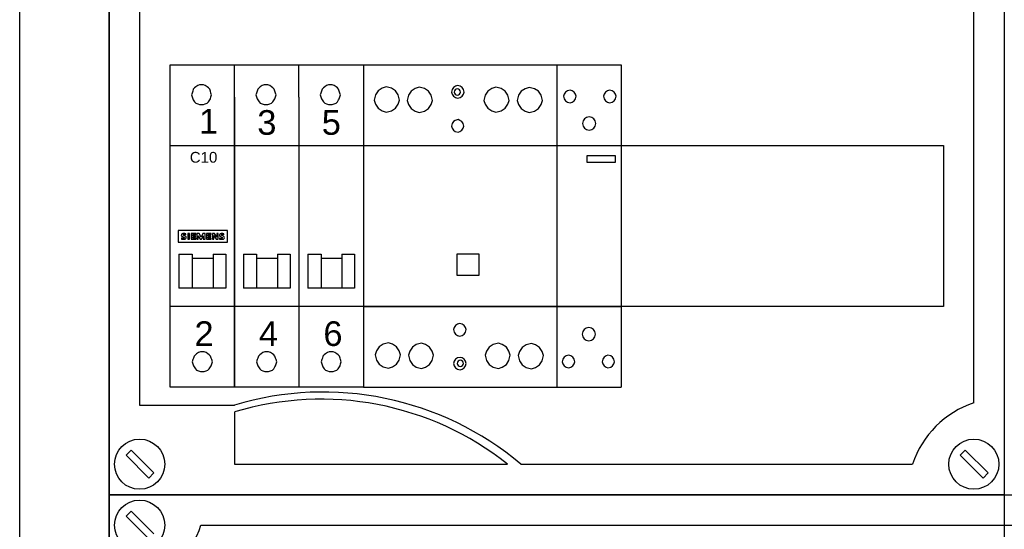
# Model space of a CAD drawing. Header units: millimetres. Extents: x 449515 to 838834, y -400723 to -307130.
# Tile 19 of 38: x 830834 to 833584, y -322477 to -321054. Entities that reach past the tile are written whole.
import ezdxf

# ---------------------------------------------------------------- set-up
doc = ezdxf.new("R2010")
doc.units = ezdxf.units.MM
doc.header["$LTSCALE"] = 25.4
doc.linetypes.add('CENTER', pattern=[2, 1.25, -0.25, 0.25, -0.25])
doc.layers.add('!Siemens Podklad_8GK_sikus', color=250, linetype='Continuous', lineweight=100)
doc.layers.add('R5', color=7, linetype='Continuous')
doc.layers.add('RPOMP', color=7, linetype='Continuous')
doc.styles.get("Standard").update_dxf_attribs({"font": 'arial.ttf'})

# ---------------------------------------------------------------- blocks, each defined once
blk = doc.blocks.new('AD_A630_P_W1950-1800_S800-750_G210~1')
at = {"color": 0, "linetype": 'ByBlock', "lineweight": -2}
for p, q in [((0, 0), (0, 1950)), ((25, 1925), (25, 125))]:
    blk.add_line(p, q, dxfattribs=at)
blk = doc.blocks.new('*U669')
at = {"color": 0}
for p, q in [((0, 0), (750, 0)), ((0, -150), (0, 0)), ((4.7, -5.99), (6.11, -4.58)), ((6.11, -4.58), (12.47, -10.94)), ((11.06, -12.36), (4.7, -5.99)), ((25.63, -8.5), (635, -8.5))]:
    blk.add_line(p, q, dxfattribs=at)
blk.add_circle((8.5, -8.5), 7, dxfattribs=at)
blk.add_arc((0, 0), 27, 288.3496, 341.6504, dxfattribs=at)
blk = doc.blocks.new('AD_8GK4853-8KK0~2')
at = {"layer": '!Siemens Podklad_8GK_sikus', "color": 0, "lineweight": -2}
for p, q in [((0, 0), (0, -1800)), ((250, 0), (250, -1800))]:
    blk.add_line(p, q, dxfattribs=at)
at = {"layer": '!Siemens Podklad_8GK_sikus', "color": 4, "linetype": 'CENTER', "lineweight": -2}
blk.add_line((0, -1350), (250, -1350), dxfattribs=at)
blk = doc.blocks.new('*U670')
at = {"layer": '!Siemens Podklad_8GK_sikus', "color": 0, "lineweight": -2}
blk.add_line((0, 0), (0, -1800), dxfattribs=at)
at = {"layer": '!Siemens Podklad_8GK_sikus', "color": 4, "linetype": 'CENTER', "lineweight": -2}
blk.add_line((0, -1350), (500, -1350), dxfattribs=at)
blk = doc.blocks.new('eee')
at = {"color": 0}
for p, q in [((663973.1, -322380.1, -200), (663973.1, -326880.1, -200)), ((661558.1, -322636.4, -200), (661558.1, -326630.1, -200)), ((663888.1, -326623.9, -200), (663888.1, -322630.1, -200)), ((661473.1, -326880.1, -200), (661473.1, -325380.1, -200)), ((661643.1, -326355.1, -200), (661643.1, -325905.1, -200)), ((661643.1, -325905.1, -200), (663803.1, -325905.1, -200)), ((663803.1, -325905.1, -200), (663803.1, -326355.1, -200)), ((663803.1, -325905.1, -200), (663803.1, -326355.1, -200)), ((663803.1, -326355.1, -200), (661643.1, -326355.1, -200)), ((661558.1, -326630.1, -200), (661823.1, -326630.1, -200)), ((661823.1, -326649.3, -200), (661823.1, -326795.1, -200)), ((661520.1, -326770, -200), (661534.2, -326755.9, -200)), ((661583.7, -326833.7, -200), (661520.1, -326770, -200)), ((661534.2, -326755.9, -200), (661597.9, -326819.5, -200)), ((663850.1, -326770, -200), (663864.2, -326755.9, -200)), ((663913.7, -326833.7, -200), (663850.1, -326770, -200)), ((663864.2, -326755.9, -200), (663927.9, -326819.5, -200)), ((661823.1, -326795.1, -200), (662585.7, -326795.1, -200)), ((662623.1, -326795.1, -200), (663716.8, -326795.1, -200)), ((661597.9, -326819.5, -200), (661583.7, -326833.7, -200)), ((663927.9, -326819.5, -200), (663913.7, -326833.7, -200)), ((663973.1, -326880.1, -200), (661473.1, -326880.1, -200))]:
    blk.add_line(p, q, dxfattribs=at)
for centre in [(661558.1, -326795.1, -200), (663888.1, -326795.1, -200)]:
    blk.add_circle(centre, 70, dxfattribs=at)
for centre, radius, start, end in [((662070.9, -327450.7, -200), 857.2, 49.8903, 106.802), ((662065.1, -327450.7, -200), 837.2, 51.5438, 106.802), ((663973.1, -326880.1, -200), 270, 108.3496, 161.6504)]:
    blk.add_arc(centre, radius, start, end, dxfattribs=at)
blk = doc.blocks.new('AD_5TT584-0~1')
at = {"color": 0, "linetype": 'Continuous'}
for p, q in [((0, 67.5), (0, -22.5)), ((0, 67.5), (54, 67.5)), ((5.21, 61), (4.1, 60.26)), ((6.33, 61.37), (5.21, 61)), ((7.81, 61), (6.33, 61.37)), ((8.93, 60.26), (7.81, 61)), ((14.48, 60.92), (13.37, 60.18)), ((15.59, 61.29), (14.48, 60.92)), ((17.08, 60.92), (15.59, 61.29)), ((18.19, 60.18), (17.08, 60.92)), ((24.77, 60.59), (24.59, 59.85)), ((25.14, 61.15), (24.77, 60.59)), ((25.7, 61.52), (25.14, 61.15)), ((25.89, 60.68), (25.61, 60.5)), ((26.26, 61.7), (25.7, 61.52)), ((26.26, 60.78), (25.89, 60.68)), ((27, 61.52), (26.26, 61.7)), ((26.54, 60.68), (26.26, 60.78)), ((26.81, 60.5), (26.54, 60.68)), ((27.56, 61.15), (27, 61.52)), ((27.93, 60.59), (27.56, 61.15)), ((28.11, 59.85), (27.93, 60.59)), ((35.9, 60.93), (34.79, 60.19)), ((37.01, 61.3), (35.9, 60.93)), ((38.5, 60.93), (37.01, 61.3)), ((39.61, 60.19), (38.5, 60.93)), ((45.17, 60.85), (44.05, 60.11)), ((46.28, 61.22), (45.17, 60.85)), ((47.77, 60.85), (46.28, 61.22)), ((48.88, 60.11), (47.77, 60.85)), ((3.36, 59.15), (2.99, 57.66)), ((4.1, 60.26), (3.36, 59.15)), ((9.67, 59.15), (8.93, 60.26)), ((10.04, 57.66), (9.67, 59.15)), ((12.63, 59.07), (12.25, 57.58)), ((13.37, 60.18), (12.63, 59.07)), ((18.94, 59.07), (18.19, 60.18)), ((19.31, 57.58), (18.94, 59.07)), ((24.59, 59.85), (24.77, 59.29)), ((24.77, 59.29), (25.14, 58.74)), ((25.14, 58.74), (25.7, 58.36)), ((25.42, 60.22), (25.33, 59.85)), ((25.33, 59.85), (25.42, 59.57)), ((25.61, 60.5), (25.42, 60.22)), ((25.42, 59.57), (25.61, 59.29)), ((25.61, 59.29), (25.89, 59.11)), ((25.7, 58.36), (26.26, 58.18)), ((25.89, 59.11), (26.26, 59.01)), ((26.26, 59.01), (26.54, 59.11)), ((26.26, 58.18), (27, 58.36)), ((26.54, 59.11), (26.81, 59.29)), ((27, 60.22), (26.81, 60.5)), ((26.81, 59.29), (27, 59.57)), ((27.09, 59.85), (27, 60.22)), ((27, 59.57), (27.09, 59.85)), ((27, 58.36), (27.56, 58.74)), ((27.56, 58.74), (27.93, 59.29)), ((27.93, 59.29), (28.11, 59.85)), ((34.05, 59.08), (33.67, 57.59)), ((34.79, 60.19), (34.05, 59.08)), ((40.35, 59.08), (39.61, 60.19)), ((40.73, 57.59), (40.35, 59.08)), ((43.31, 59), (42.94, 57.51)), ((44.05, 60.11), (43.31, 59)), ((49.62, 59), (48.88, 60.11)), ((49.99, 57.51), (49.62, 59)), ((2.99, 57.66), (3.36, 56.55)), ((3.36, 56.55), (4.1, 55.44)), ((4.1, 55.44), (5.21, 54.69)), ((7.81, 54.69), (8.93, 55.44)), ((8.93, 55.44), (9.67, 56.55)), ((9.67, 56.55), (10.04, 57.66)), ((12.25, 57.58), (12.63, 56.47)), ((12.63, 56.47), (13.37, 55.36)), ((13.37, 55.36), (14.48, 54.61)), ((17.08, 54.61), (18.19, 55.36)), ((18.19, 55.36), (18.94, 56.47)), ((18.94, 56.47), (19.31, 57.58)), ((33.67, 57.59), (34.05, 56.48)), ((34.05, 56.48), (34.79, 55.37)), ((34.79, 55.37), (35.9, 54.62)), ((38.5, 54.62), (39.61, 55.37)), ((39.61, 55.37), (40.35, 56.48)), ((40.35, 56.48), (40.73, 57.59)), ((42.94, 57.51), (43.31, 56.4)), ((43.31, 56.4), (44.05, 55.29)), ((44.05, 55.29), (45.17, 54.54)), ((47.77, 54.54), (48.88, 55.29)), ((48.88, 55.29), (49.62, 56.4)), ((49.62, 56.4), (49.99, 57.51)), ((5.21, 54.69), (6.33, 54.32)), ((6.33, 54.32), (7.81, 54.69)), ((14.48, 54.61), (15.59, 54.24)), ((15.59, 54.24), (17.08, 54.61)), ((35.9, 54.62), (37.01, 54.25)), ((37.01, 54.25), (38.5, 54.62)), ((45.17, 54.54), (46.28, 54.17)), ((46.28, 54.17), (47.77, 54.54)), ((24.75, 51.08), (24.56, 50.34)), ((24.56, 50.34), (24.75, 49.78)), ((25.12, 51.64), (24.75, 51.08)), ((24.75, 49.78), (25.12, 49.23)), ((25.67, 52.01), (25.12, 51.64)), ((26.42, 52.2), (25.67, 52.01)), ((26.97, 52.01), (26.42, 52.2)), ((27.53, 51.64), (26.97, 52.01)), ((27.9, 51.08), (27.53, 51.64)), ((27.53, 49.23), (27.9, 49.78)), ((28.09, 50.34), (27.9, 51.08)), ((27.9, 49.78), (28.09, 50.34)), ((25.12, 49.23), (25.67, 48.86)), ((25.67, 48.86), (26.42, 48.67)), ((26.42, 48.67), (26.97, 48.86)), ((26.97, 48.86), (27.53, 49.23)), ((0, 45), (54, 45)), ((0, 0), (54, 0)), ((25.75, -5.24), (25.38, -5.8)), ((26.31, -4.87), (25.75, -5.24)), ((26.87, -4.69), (26.31, -4.87)), ((27.61, -4.87), (26.87, -4.69)), ((28.17, -5.24), (27.61, -4.87)), ((28.54, -5.8), (28.17, -5.24)), ((25.38, -5.8), (25.2, -6.36)), ((25.2, -6.36), (25.38, -7.1)), ((25.38, -7.1), (25.75, -7.66)), ((25.75, -7.66), (26.31, -8.03)), ((26.31, -8.03), (26.87, -8.21)), ((26.87, -8.21), (27.61, -8.03)), ((27.61, -8.03), (28.17, -7.66)), ((28.17, -7.66), (28.54, -7.1)), ((28.72, -6.36), (28.54, -5.8)), ((28.54, -7.1), (28.72, -6.36)), ((5.52, -10.52), (4.4, -11.26)), ((7, -10.15), (5.52, -10.52)), ((8.12, -10.52), (7, -10.15)), ((9.23, -11.26), (8.12, -10.52)), ((14.78, -10.6), (13.67, -11.34)), ((16.27, -10.23), (14.78, -10.6)), ((17.38, -10.6), (16.27, -10.23)), ((18.5, -11.34), (17.38, -10.6)), ((36.2, -10.59), (35.09, -11.33)), ((37.69, -10.22), (36.2, -10.59)), ((38.8, -10.59), (37.69, -10.22)), ((39.92, -11.33), (38.8, -10.59)), ((45.47, -10.67), (44.36, -11.41)), ((46.96, -10.3), (45.47, -10.67)), ((48.07, -10.67), (46.96, -10.3)), ((49.18, -11.41), (48.07, -10.67)), ((3.66, -12.38), (3.29, -13.49)), ((3.29, -13.49), (3.66, -14.97)), ((4.4, -11.26), (3.66, -12.38)), ((9.97, -12.38), (9.23, -11.26)), ((10.34, -13.49), (9.97, -12.38)), ((9.97, -14.97), (10.34, -13.49)), ((12.93, -12.46), (12.56, -13.57)), ((12.56, -13.57), (12.93, -15.05)), ((13.67, -11.34), (12.93, -12.46)), ((19.24, -12.46), (18.5, -11.34)), ((19.61, -13.57), (19.24, -12.46)), ((19.24, -15.05), (19.61, -13.57)), ((34.35, -12.45), (33.98, -13.56)), ((33.98, -13.56), (34.35, -15.04)), ((35.09, -11.33), (34.35, -12.45)), ((40.66, -12.45), (39.92, -11.33)), ((41.03, -13.56), (40.66, -12.45)), ((40.66, -15.04), (41.03, -13.56)), ((43.62, -12.53), (43.24, -13.64)), ((43.24, -13.64), (43.62, -15.12)), ((44.36, -11.41), (43.62, -12.53)), ((49.92, -12.53), (49.18, -11.41)), ((50.3, -13.64), (49.92, -12.53)), ((49.92, -15.12), (50.3, -13.64)), ((3.66, -14.97), (4.4, -16.09)), ((4.4, -16.09), (5.52, -16.83)), ((8.12, -16.83), (9.23, -16.09)), ((9.23, -16.09), (9.97, -14.97)), ((12.93, -15.05), (13.67, -16.17)), ((13.67, -16.17), (14.78, -16.91)), ((17.38, -16.91), (18.5, -16.17)), ((18.5, -16.17), (19.24, -15.05)), ((25.36, -15.27), (25.17, -15.83)), ((25.17, -15.83), (25.36, -16.57)), ((25.73, -14.71), (25.36, -15.27)), ((26.28, -14.34), (25.73, -14.71)), ((26.28, -15.55), (26.19, -15.83)), ((26.19, -15.83), (26.28, -16.2)), ((27.03, -14.16), (26.28, -14.34)), ((26.47, -15.27), (26.28, -15.55)), ((26.28, -16.2), (26.47, -16.47)), ((26.75, -15.08), (26.47, -15.27)), ((26.47, -16.47), (26.75, -16.66)), ((27.03, -14.99), (26.75, -15.08)), ((27.58, -14.34), (27.03, -14.16)), ((27.4, -15.08), (27.03, -14.99)), ((27.68, -15.27), (27.4, -15.08)), ((27.4, -16.66), (27.68, -16.47)), ((28.14, -14.71), (27.58, -14.34)), ((27.86, -15.55), (27.68, -15.27)), ((27.68, -16.47), (27.86, -16.2)), ((27.95, -15.83), (27.86, -15.55)), ((27.86, -16.2), (27.95, -15.83)), ((28.51, -15.27), (28.14, -14.71)), ((28.7, -15.83), (28.51, -15.27)), ((28.51, -16.57), (28.7, -15.83)), ((34.35, -15.04), (35.09, -16.16)), ((35.09, -16.16), (36.2, -16.9)), ((38.8, -16.9), (39.92, -16.16)), ((39.92, -16.16), (40.66, -15.04)), ((43.62, -15.12), (44.36, -16.24)), ((44.36, -16.24), (45.47, -16.98)), ((48.07, -16.98), (49.18, -16.24)), ((49.18, -16.24), (49.92, -15.12)), ((5.52, -16.83), (7, -17.2)), ((7, -17.2), (8.12, -16.83)), ((14.78, -16.91), (16.27, -17.28)), ((16.27, -17.28), (17.38, -16.91)), ((25.36, -16.57), (25.73, -17.12)), ((25.73, -17.12), (26.28, -17.5)), ((26.28, -17.5), (27.03, -17.68)), ((26.75, -16.66), (27.03, -16.75)), ((27.03, -16.75), (27.4, -16.66)), ((27.03, -17.68), (27.58, -17.5)), ((27.58, -17.5), (28.14, -17.12)), ((28.14, -17.12), (28.51, -16.57)), ((36.2, -16.9), (37.69, -17.27)), ((37.69, -17.27), (38.8, -16.9)), ((45.47, -16.98), (46.96, -17.35)), ((46.96, -17.35), (48.07, -16.98)), ((0, -22.5), (54, -22.5))]:
    blk.add_line(p, q, dxfattribs=at)
at = {"color": 0}
for p, q in [((54, 67.5), (54, -22.5)), ((26.21, 8.69), (26.21, 14.74)), ((26.21, 14.74), (32.26, 14.74)), ((32.26, 14.74), (32.26, 8.69)), ((32.26, 8.69), (26.21, 8.69))]:
    blk.add_line(p, q, dxfattribs=at)
blk = doc.blocks.new('AD_5TT580-0(2)~1')
at = {"color": 0, "linetype": 'Continuous'}
for p, q in [((0, 67.5), (0, -22.5)), ((0, 67.5), (18, 67.5)), ((18, 67.5), (18, -22.5)), ((18, 67.5), (18, -22.5)), ((2.11, 59.34), (1.92, 58.78)), ((1.92, 58.78), (2.11, 58.04)), ((2.48, 59.9), (2.11, 59.34)), ((2.11, 58.04), (2.48, 57.48)), ((3.03, 60.27), (2.48, 59.9)), ((3.78, 60.45), (3.03, 60.27)), ((4.33, 60.27), (3.78, 60.45)), ((4.89, 59.9), (4.33, 60.27)), ((5.26, 59.34), (4.89, 59.9)), ((4.89, 57.48), (5.26, 58.04)), ((5.45, 58.78), (5.26, 59.34)), ((5.26, 58.04), (5.45, 58.78)), ((13.27, 59.34), (13.08, 58.78)), ((13.08, 58.78), (13.27, 58.04)), ((13.64, 59.9), (13.27, 59.34)), ((13.27, 58.04), (13.64, 57.48)), ((14.2, 60.27), (13.64, 59.9)), ((14.75, 60.45), (14.2, 60.27)), ((15.49, 60.27), (14.75, 60.45)), ((16.05, 59.9), (15.49, 60.27)), ((16.42, 59.34), (16.05, 59.9)), ((16.05, 57.48), (16.42, 58.04)), ((16.61, 58.78), (16.42, 59.34)), ((16.42, 58.04), (16.61, 58.78)), ((2.48, 57.48), (3.03, 57.11)), ((3.03, 57.11), (3.78, 56.93)), ((3.78, 56.93), (4.33, 57.11)), ((4.33, 57.11), (4.89, 57.48)), ((13.64, 57.48), (14.2, 57.11)), ((14.2, 57.11), (14.75, 56.93)), ((14.75, 56.93), (15.49, 57.11)), ((15.49, 57.11), (16.05, 57.48)), ((7.79, 52.39), (7.42, 51.84)), ((8.35, 52.77), (7.79, 52.39)), ((9.09, 52.95), (8.35, 52.77)), ((9.83, 52.77), (9.09, 52.95)), ((10.39, 52.39), (9.83, 52.77)), ((10.76, 51.84), (10.39, 52.39)), ((7.42, 51.84), (7.23, 51.1)), ((7.23, 51.1), (7.42, 50.35)), ((7.42, 50.35), (7.79, 49.8)), ((7.79, 49.8), (8.35, 49.43)), ((9.83, 49.43), (10.39, 49.8)), ((10.39, 49.8), (10.76, 50.35)), ((10.95, 51.1), (10.76, 51.84)), ((10.76, 50.35), (10.95, 51.1)), ((8.35, 49.43), (9.09, 49.24)), ((9.09, 49.24), (9.83, 49.43)), ((0, 45), (18, 45)), ((0, 0), (18, 0)), ((7.33, -6.95), (7.14, -7.69)), ((7.14, -7.69), (7.33, -8.43)), ((7.7, -6.39), (7.33, -6.95)), ((8.26, -6.02), (7.7, -6.39)), ((9, -5.83), (8.26, -6.02)), ((9.74, -6.02), (9, -5.83)), ((10.3, -6.39), (9.74, -6.02)), ((10.67, -6.95), (10.3, -6.39)), ((10.86, -7.69), (10.67, -6.95)), ((10.67, -8.43), (10.86, -7.69)), ((7.33, -8.43), (7.7, -8.99)), ((7.7, -8.99), (8.26, -9.36)), ((8.26, -9.36), (9, -9.54)), ((9, -9.54), (9.74, -9.36)), ((9.74, -9.36), (10.3, -8.99)), ((10.3, -8.99), (10.67, -8.43)), ((2.59, -13.7), (2.04, -14.08)), ((3.34, -13.52), (2.59, -13.7)), ((3.89, -13.7), (3.34, -13.52)), ((4.45, -14.08), (3.89, -13.7)), ((13.76, -13.7), (13.2, -14.08)), ((14.31, -13.52), (13.76, -13.7)), ((15.06, -13.7), (14.31, -13.52)), ((15.61, -14.08), (15.06, -13.7)), ((1.67, -14.63), (1.48, -15.37)), ((1.48, -15.37), (1.67, -15.93)), ((2.04, -14.08), (1.67, -14.63)), ((1.67, -15.93), (2.04, -16.49)), ((2.04, -16.49), (2.59, -16.86)), ((3.89, -16.86), (4.45, -16.49)), ((4.82, -14.63), (4.45, -14.08)), ((4.45, -16.49), (4.82, -15.93)), ((5.01, -15.37), (4.82, -14.63)), ((4.82, -15.93), (5.01, -15.37)), ((12.83, -14.63), (12.64, -15.37)), ((12.64, -15.37), (12.83, -15.93)), ((13.2, -14.08), (12.83, -14.63)), ((12.83, -15.93), (13.2, -16.49)), ((13.2, -16.49), (13.76, -16.86)), ((15.06, -16.86), (15.61, -16.49)), ((15.98, -14.63), (15.61, -14.08)), ((15.61, -16.49), (15.98, -15.93)), ((16.17, -15.37), (15.98, -14.63)), ((15.98, -15.93), (16.17, -15.37)), ((2.59, -16.86), (3.34, -17.04)), ((3.34, -17.04), (3.89, -16.86)), ((13.76, -16.86), (14.31, -17.04)), ((14.31, -17.04), (15.06, -16.86)), ((0, -22.5), (18, -22.5))]:
    blk.add_line(p, q, dxfattribs=at)
at = {"color": 0}
for p, q in [((8.54, 40.26), (8.54, 42.2)), ((8.54, 42.2), (16.27, 42.2)), ((16.27, 42.2), (16.27, 40.26)), ((16.27, 40.26), (8.54, 40.26))]:
    blk.add_line(p, q, dxfattribs=at)
blk = doc.blocks.new('AD_SIEMENS_znaczeki')
at = {"color": 0}
for p, q in [((1755.293, 772.573), (1755.293, 771.993)), ((1757.763, 772.573), (1755.293, 772.573)), ((1755.773, 772.425), (1755.773, 772.143)), ((1755.864, 772.425), (1755.773, 772.425)), ((1755.864, 772.143), (1755.864, 772.425)), ((1755.939, 772.426), (1755.939, 772.141)), ((1756.18, 772.426), (1755.939, 772.426)), ((1756.18, 772.379), (1756.18, 772.426)), ((1756.235, 772.426), (1756.235, 772.141)), ((1756.347, 772.426), (1756.235, 772.426)), ((1756.444, 772.251), (1756.347, 772.426)), ((1756.53, 772.426), (1756.444, 772.251)), ((1756.637, 772.426), (1756.53, 772.426)), ((1756.637, 772.141), (1756.637, 772.426)), ((1756.712, 772.426), (1756.712, 772.141)), ((1756.953, 772.426), (1756.712, 772.426)), ((1756.953, 772.379), (1756.953, 772.426)), ((1757.008, 772.426), (1757.008, 772.141)), ((1757.11, 772.426), (1757.008, 772.426)), ((1757.238, 772.245), (1757.11, 772.426)), ((1757.238, 772.426), (1757.238, 772.245)), ((1757.303, 772.426), (1757.238, 772.426)), ((1757.303, 772.141), (1757.303, 772.426)), ((1757.763, 771.993), (1757.763, 772.573)), ((1755.293, 771.993), (1757.763, 771.993)), ((1755.45, 772.205), (1755.45, 772.149)), ((1755.501, 772.274), (1755.599, 772.234)), ((1755.652, 772.292), (1755.544, 772.343)), ((1755.675, 772.372), (1755.675, 772.422)), ((1755.773, 772.143), (1755.864, 772.143)), ((1755.939, 772.141), (1756.18, 772.141)), ((1756.03, 772.309), (1756.03, 772.379)), ((1756.03, 772.379), (1756.18, 772.379)), ((1756.159, 772.309), (1756.03, 772.309)), ((1756.03, 772.193), (1756.03, 772.266)), ((1756.03, 772.266), (1756.159, 772.266)), ((1756.18, 772.193), (1756.03, 772.193)), ((1756.159, 772.266), (1756.159, 772.309)), ((1756.18, 772.141), (1756.18, 772.193)), ((1756.235, 772.141), (1756.299, 772.141)), ((1756.299, 772.141), (1756.299, 772.321)), ((1756.299, 772.321), (1756.399, 772.141)), ((1756.399, 772.141), (1756.458, 772.141)), ((1756.458, 772.141), (1756.546, 772.321)), ((1756.546, 772.321), (1756.546, 772.141)), ((1756.546, 772.141), (1756.637, 772.141)), ((1756.712, 772.141), (1756.953, 772.141)), ((1756.803, 772.309), (1756.803, 772.379)), ((1756.803, 772.379), (1756.953, 772.379)), ((1756.932, 772.309), (1756.803, 772.309)), ((1756.803, 772.193), (1756.803, 772.266)), ((1756.803, 772.266), (1756.932, 772.266)), ((1756.953, 772.193), (1756.803, 772.193)), ((1756.932, 772.266), (1756.932, 772.309)), ((1756.953, 772.141), (1756.953, 772.193)), ((1757.008, 772.141), (1757.072, 772.141)), ((1757.072, 772.141), (1757.072, 772.326)), ((1757.072, 772.326), (1757.2, 772.141)), ((1757.2, 772.141), (1757.303, 772.141)), ((1757.361, 772.209), (1757.361, 772.149)), ((1757.407, 772.277), (1757.51, 772.227)), ((1757.563, 772.292), (1757.455, 772.343)), ((1757.585, 772.372), (1757.585, 772.422))]:
    blk.add_line(p, q, dxfattribs=at)
for centre, major_axis, start_param, end_param in [((1755.576, 772.275), (-0.178, 0), -1.570796, -1.075832), ((1755.576, 772.023), (-0.465, 0), 4.499109, 4.712389), ((1757.487, 772.275), (-0.178, 0), -1.570796, -1.075832), ((1757.487, 772.023), (-0.465, 0), 4.499109, 4.712389), ((1755.532, 772.346), (0.0852, 0), 2.06576, 3.66098), ((1755.562, 772.527), (0.383, 0), 4.4151, 4.655269), ((1755.557, 772.547), (0.465, 0), 4.480311, 4.786895), ((1755.542, 772.351), (-0.0968, 0), 0.519387, 1.135975), ((1755.554, 772.36), (-0.0209, 0), -1.07402, 1.07402), ((1755.547, 772.289), (0.112, 0), 4.655269, 5.197087), ((1755.581, 772.316), (-0.0775, 0), 4.682533, 5.209165), ((1755.572, 772.047), (0.383, 0), 1.298767, 1.54094), ((1755.579, 772.282), (0.163, 0), -1.49629, -1.148117), ((1755.589, 772.218), (-0.0209, 0), 2.055494, 4.227691), ((1755.609, 772.223), (0.0891, 0), -1.148117, 1.07402), ((1757.443, 772.346), (0.0852, 0), 2.06576, 3.66098), ((1757.486, 772.527), (0.383, 0), 4.378973, 4.682131), ((1757.468, 772.547), (-0.465, 0), 1.338719, 1.645302), ((1757.453, 772.351), (-0.0968, 0), 0.519387, 1.07402), ((1757.465, 772.36), (0.0209, 0), 2.067572, 4.215613), ((1757.491, 772.316), (-0.0775, 0), 4.682533, 5.209165), ((1757.478, 772.289), (0.112, 0), 4.682131, 4.957102), ((1757.482, 772.047), (0.383, 0), 1.298767, 1.54094), ((1757.49, 772.282), (0.163, 0), -1.49629, -1.148117), ((1757.5, 772.211), (-0.0209, 0), 1.815509, 4.215613), ((1757.52, 772.223), (0.0891, 0), -1.148117, 1.07402)]:
    blk.add_ellipse(centre, major_axis=major_axis, ratio=0.878278, start_param=start_param, end_param=end_param, dxfattribs=at)

msp = doc.modelspace()

# ---------------------------------------------------------------- linework, layer by layer
at = {"color": 0}
for p, q in [((831253.8195, -321180.1288, -200), (831793.8195, -321180.1288, -200)), ((831433.8195, -321270.1288, -200), (831433.8195, -321180.1288, -200)), ((831433.8195, -321270.1288, -200), (831433.8195, -321180.1288, -200)), ((831613.8195, -321270.1288, -200), (831613.8195, -321180.1288, -200)), ((831278.5254, -321708.6582, -200), (831315.5842, -321708.6582, -200)), ((831373.8195, -321708.6582, -200), (831409.1136, -321708.6582, -200)), ((831458.5254, -321708.6582, -200), (831495.5842, -321708.6582, -200)), ((831553.8195, -321708.6582, -200), (831589.1136, -321708.6582, -200)), ((831638.5254, -321708.6582, -200), (831675.5842, -321708.6582, -200)), ((831733.8195, -321708.6582, -200), (831769.1136, -321708.6582, -200)), ((831793.8195, -321855.1288, -200), (831253.8195, -321855.1288, -200))]:
    msp.add_line(p, q, dxfattribs=at)
at = {"color": 0, "linetype": 'Continuous'}
for p, q in [((831253.8195, -322080.1288, -200), (831253.8195, -321180.1288, -200)), ((831793.8195, -321180.1288, -200), (831793.8195, -322080.1288, -200)), ((831316.9328, -321253.4764, -200), (831315.1681, -321258.7705, -200)), ((831318.6975, -321248.1823, -200), (831316.9328, -321253.4764, -200)), ((831322.2269, -321244.6529, -200), (831318.6975, -321248.1823, -200)), ((831325.7563, -321241.1235, -200), (831322.2269, -321244.6529, -200)), ((831331.0504, -321237.5941, -200), (831325.7563, -321241.1235, -200)), ((831336.3445, -321235.8293, -200), (831331.0504, -321237.5941, -200)), ((831341.6387, -321235.8293, -200), (831336.3445, -321235.8293, -200)), ((831346.9328, -321235.8293, -200), (831341.6387, -321235.8293, -200)), ((831352.2269, -321237.5941, -200), (831346.9328, -321235.8293, -200)), ((831357.521, -321241.1235, -200), (831352.2269, -321237.5941, -200)), ((831361.0504, -321244.6529, -200), (831357.521, -321241.1235, -200)), ((831364.5798, -321248.1823, -200), (831361.0504, -321244.6529, -200)), ((831366.3445, -321253.4764, -200), (831364.5798, -321248.1823, -200)), ((831368.1092, -321258.7705, -200), (831366.3445, -321253.4764, -200)), ((831496.9328, -321253.4764, -200), (831495.1681, -321258.7705, -200)), ((831498.6975, -321248.1823, -200), (831496.9328, -321253.4764, -200)), ((831502.2269, -321244.6529, -200), (831498.6975, -321248.1823, -200)), ((831505.7563, -321241.1235, -200), (831502.2269, -321244.6529, -200)), ((831511.0504, -321237.5941, -200), (831505.7563, -321241.1235, -200)), ((831516.3445, -321235.8293, -200), (831511.0504, -321237.5941, -200)), ((831521.6387, -321235.8293, -200), (831516.3445, -321235.8293, -200)), ((831526.9328, -321235.8293, -200), (831521.6387, -321235.8293, -200)), ((831532.2269, -321237.5941, -200), (831526.9328, -321235.8293, -200)), ((831537.521, -321241.1235, -200), (831532.2269, -321237.5941, -200)), ((831541.0504, -321244.6529, -200), (831537.521, -321241.1235, -200)), ((831544.5798, -321248.1823, -200), (831541.0504, -321244.6529, -200)), ((831546.3445, -321253.4764, -200), (831544.5798, -321248.1823, -200)), ((831548.1092, -321258.7705, -200), (831546.3445, -321253.4764, -200)), ((831676.9328, -321253.4764, -200), (831675.1681, -321258.7705, -200)), ((831678.6975, -321248.1823, -200), (831676.9328, -321253.4764, -200)), ((831682.2269, -321244.6529, -200), (831678.6975, -321248.1823, -200)), ((831685.7563, -321241.1235, -200), (831682.2269, -321244.6529, -200)), ((831691.0504, -321237.5941, -200), (831685.7563, -321241.1235, -200)), ((831696.3445, -321235.8293, -200), (831691.0504, -321237.5941, -200)), ((831701.6387, -321235.8293, -200), (831696.3445, -321235.8293, -200)), ((831706.9328, -321235.8293, -200), (831701.6387, -321235.8293, -200)), ((831712.2269, -321237.5941, -200), (831706.9328, -321235.8293, -200)), ((831717.521, -321241.1235, -200), (831712.2269, -321237.5941, -200)), ((831721.0504, -321244.6529, -200), (831717.521, -321241.1235, -200)), ((831724.5798, -321248.1823, -200), (831721.0504, -321244.6529, -200)), ((831726.3445, -321253.4764, -200), (831724.5798, -321248.1823, -200)), ((831728.1092, -321258.7705, -200), (831726.3445, -321253.4764, -200)), ((831315.1681, -321258.7705, -200), (831313.4034, -321264.0646, -200)), ((831313.4034, -321264.0646, -200), (831315.1681, -321269.3588, -200)), ((831315.1681, -321269.3588, -200), (831316.9328, -321274.6529, -200)), ((831316.9328, -321274.6529, -200), (831318.6975, -321278.1823, -200)), ((831318.6975, -321278.1823, -200), (831322.2269, -321283.4764, -200)), ((831361.0504, -321283.4764, -200), (831364.5798, -321278.1823, -200)), ((831364.5798, -321278.1823, -200), (831366.3445, -321274.6529, -200)), ((831366.3445, -321274.6529, -200), (831368.1092, -321269.3588, -200)), ((831369.874, -321264.0646, -200), (831368.1092, -321258.7705, -200)), ((831368.1092, -321269.3588, -200), (831369.874, -321264.0646, -200)), ((831433.8195, -321270.1288, -200), (831433.8195, -322080.1288, -200)), ((831433.8195, -322080.1288, -200), (831433.8195, -321270.1288, -200)), ((831495.1681, -321258.7705, -200), (831493.4034, -321264.0646, -200)), ((831493.4034, -321264.0646, -200), (831495.1681, -321269.3588, -200)), ((831495.1681, -321269.3588, -200), (831496.9328, -321274.6529, -200)), ((831496.9328, -321274.6529, -200), (831498.6975, -321278.1823, -200)), ((831498.6975, -321278.1823, -200), (831502.2269, -321283.4764, -200)), ((831541.0504, -321283.4764, -200), (831544.5798, -321278.1823, -200)), ((831544.5798, -321278.1823, -200), (831546.3445, -321274.6529, -200)), ((831546.3445, -321274.6529, -200), (831548.1092, -321269.3588, -200)), ((831549.874, -321264.0646, -200), (831548.1092, -321258.7705, -200)), ((831548.1092, -321269.3588, -200), (831549.874, -321264.0646, -200)), ((831613.8195, -321270.1288, -200), (831613.8195, -322080.1288, -200)), ((831675.1681, -321258.7705, -200), (831673.4034, -321264.0646, -200)), ((831673.4034, -321264.0646, -200), (831675.1681, -321269.3588, -200)), ((831675.1681, -321269.3588, -200), (831676.9328, -321274.6529, -200)), ((831676.9328, -321274.6529, -200), (831678.6975, -321278.1823, -200)), ((831678.6975, -321278.1823, -200), (831682.2269, -321283.4764, -200)), ((831721.0504, -321283.4764, -200), (831724.5798, -321278.1823, -200)), ((831724.5798, -321278.1823, -200), (831726.3445, -321274.6529, -200)), ((831726.3445, -321274.6529, -200), (831728.1092, -321269.3588, -200)), ((831729.874, -321264.0646, -200), (831728.1092, -321258.7705, -200)), ((831728.1092, -321269.3588, -200), (831729.874, -321264.0646, -200)), ((831322.2269, -321283.4764, -200), (831325.7563, -321287.0058, -200)), ((831325.7563, -321287.0058, -200), (831331.0504, -321288.7705, -200)), ((831331.0504, -321288.7705, -200), (831336.3445, -321290.5352, -200)), ((831336.3445, -321290.5352, -200), (831341.6387, -321290.5352, -200)), ((831341.6387, -321290.5352, -200), (831346.9328, -321290.5352, -200)), ((831346.9328, -321290.5352, -200), (831352.2269, -321288.7705, -200)), ((831352.2269, -321288.7705, -200), (831357.521, -321287.0058, -200)), ((831357.521, -321287.0058, -200), (831361.0504, -321283.4764, -200)), ((831502.2269, -321283.4764, -200), (831505.7563, -321287.0058, -200)), ((831505.7563, -321287.0058, -200), (831511.0504, -321288.7705, -200)), ((831511.0504, -321288.7705, -200), (831516.3445, -321290.5352, -200)), ((831516.3445, -321290.5352, -200), (831521.6387, -321290.5352, -200)), ((831521.6387, -321290.5352, -200), (831526.9328, -321290.5352, -200)), ((831526.9328, -321290.5352, -200), (831532.2269, -321288.7705, -200)), ((831532.2269, -321288.7705, -200), (831537.521, -321287.0058, -200)), ((831537.521, -321287.0058, -200), (831541.0504, -321283.4764, -200)), ((831682.2269, -321283.4764, -200), (831685.7563, -321287.0058, -200)), ((831685.7563, -321287.0058, -200), (831691.0504, -321288.7705, -200)), ((831691.0504, -321288.7705, -200), (831696.3445, -321290.5352, -200)), ((831696.3445, -321290.5352, -200), (831701.6387, -321290.5352, -200)), ((831701.6387, -321290.5352, -200), (831706.9328, -321290.5352, -200)), ((831706.9328, -321290.5352, -200), (831712.2269, -321288.7705, -200)), ((831712.2269, -321288.7705, -200), (831717.521, -321287.0058, -200)), ((831717.521, -321287.0058, -200), (831721.0504, -321283.4764, -200)), ((831253.8195, -321405.1288, -200), (831793.8195, -321405.1288, -200)), ((831278.5254, -321708.6582, -200), (831278.5254, -321803.9523, -200)), ((831315.5842, -321708.6582, -200), (831315.5842, -321803.9523, -200)), ((831373.8195, -321721.0111, -200), (831315.5842, -321721.0111, -200)), ((831373.8195, -321708.6582, -200), (831373.8195, -321803.9523, -200)), ((831409.1136, -321708.6582, -200), (831409.1136, -321803.9523, -200)), ((831458.5254, -321708.6582, -200), (831458.5254, -321803.9523, -200)), ((831495.5842, -321708.6582, -200), (831495.5842, -321803.9523, -200)), ((831553.8195, -321721.0111, -200), (831495.5842, -321721.0111, -200)), ((831553.8195, -321708.6582, -200), (831553.8195, -321803.9523, -200)), ((831589.1136, -321708.6582, -200), (831589.1136, -321803.9523, -200)), ((831675.5842, -321708.6582, -200), (831675.5842, -321803.9523, -200)), ((831733.8195, -321721.0111, -200), (831675.5842, -321721.0111, -200)), ((831733.8195, -321708.6582, -200), (831733.8195, -321803.9523, -200)), ((831769.1136, -321708.6582, -200), (831769.1136, -321803.9523, -200)), ((831409.1136, -321803.9523, -200), (831278.5254, -321803.9523, -200)), ((831589.1136, -321803.9523, -200), (831458.5254, -321803.9523, -200)), ((831769.1136, -321803.9523, -200), (831638.5254, -321803.9523, -200)), ((831320.8783, -321993.6582, -200), (831319.1136, -321998.9523, -200)), ((831324.4077, -321990.1288, -200), (831320.8783, -321993.6582, -200)), ((831327.9371, -321986.5994, -200), (831324.4077, -321990.1288, -200)), ((831333.2313, -321983.0699, -200), (831327.9371, -321986.5994, -200)), ((831338.5254, -321981.3052, -200), (831333.2313, -321983.0699, -200)), ((831343.8195, -321981.3052, -200), (831338.5254, -321981.3052, -200)), ((831349.1136, -321981.3052, -200), (831343.8195, -321981.3052, -200)), ((831354.4077, -321983.0699, -200), (831349.1136, -321981.3052, -200)), ((831359.7018, -321986.5994, -200), (831354.4077, -321983.0699, -200)), ((831363.2313, -321990.1288, -200), (831359.7018, -321986.5994, -200)), ((831366.7607, -321993.6582, -200), (831363.2313, -321990.1288, -200)), ((831368.5254, -321998.9523, -200), (831366.7607, -321993.6582, -200)), ((831500.8783, -321993.6582, -200), (831499.1136, -321998.9523, -200)), ((831504.4077, -321990.1288, -200), (831500.8783, -321993.6582, -200)), ((831507.9371, -321986.5994, -200), (831504.4077, -321990.1288, -200)), ((831513.2313, -321983.0699, -200), (831507.9371, -321986.5994, -200)), ((831518.5254, -321981.3052, -200), (831513.2313, -321983.0699, -200)), ((831523.8195, -321981.3052, -200), (831518.5254, -321981.3052, -200)), ((831529.1136, -321981.3052, -200), (831523.8195, -321981.3052, -200)), ((831534.4077, -321983.0699, -200), (831529.1136, -321981.3052, -200)), ((831539.7018, -321986.5994, -200), (831534.4077, -321983.0699, -200)), ((831543.2313, -321990.1288, -200), (831539.7018, -321986.5994, -200)), ((831546.7607, -321993.6582, -200), (831543.2313, -321990.1288, -200)), ((831548.5254, -321998.9523, -200), (831546.7607, -321993.6582, -200)), ((831680.8783, -321993.6582, -200), (831679.1136, -321998.9523, -200)), ((831684.4077, -321990.1288, -200), (831680.8783, -321993.6582, -200)), ((831687.9371, -321986.5994, -200), (831684.4077, -321990.1288, -200)), ((831693.2313, -321983.0699, -200), (831687.9371, -321986.5994, -200)), ((831698.5254, -321981.3052, -200), (831693.2313, -321983.0699, -200)), ((831703.8195, -321981.3052, -200), (831698.5254, -321981.3052, -200)), ((831709.1136, -321981.3052, -200), (831703.8195, -321981.3052, -200)), ((831714.4077, -321983.0699, -200), (831709.1136, -321981.3052, -200)), ((831719.7018, -321986.5994, -200), (831714.4077, -321983.0699, -200)), ((831723.2313, -321990.1288, -200), (831719.7018, -321986.5994, -200)), ((831726.7607, -321993.6582, -200), (831723.2313, -321990.1288, -200)), ((831728.5254, -321998.9523, -200), (831726.7607, -321993.6582, -200)), ((831317.3489, -322002.4817, -200), (831315.5842, -322009.5405, -200)), ((831315.5842, -322009.5405, -200), (831317.3489, -322014.8346, -200)), ((831319.1136, -321998.9523, -200), (831317.3489, -322002.4817, -200)), ((831317.3489, -322014.8346, -200), (831319.1136, -322020.1288, -200)), ((831319.1136, -322020.1288, -200), (831320.8783, -322023.6582, -200)), ((831320.8783, -322023.6582, -200), (831324.4077, -322028.9523, -200)), ((831363.2313, -322028.9523, -200), (831366.7607, -322023.6582, -200)), ((831366.7607, -322023.6582, -200), (831368.5254, -322020.1288, -200)), ((831370.2901, -322002.4817, -200), (831368.5254, -321998.9523, -200)), ((831368.5254, -322020.1288, -200), (831370.2901, -322014.8346, -200)), ((831372.0548, -322009.5405, -200), (831370.2901, -322002.4817, -200)), ((831370.2901, -322014.8346, -200), (831372.0548, -322009.5405, -200)), ((831497.3489, -322002.4817, -200), (831495.5842, -322009.5405, -200)), ((831495.5842, -322009.5405, -200), (831497.3489, -322014.8346, -200)), ((831499.1136, -321998.9523, -200), (831497.3489, -322002.4817, -200)), ((831497.3489, -322014.8346, -200), (831499.1136, -322020.1288, -200)), ((831499.1136, -322020.1288, -200), (831500.8783, -322023.6582, -200)), ((831500.8783, -322023.6582, -200), (831504.4077, -322028.9523, -200)), ((831543.2313, -322028.9523, -200), (831546.7607, -322023.6582, -200)), ((831546.7607, -322023.6582, -200), (831548.5254, -322020.1288, -200)), ((831550.2901, -322002.4817, -200), (831548.5254, -321998.9523, -200)), ((831548.5254, -322020.1288, -200), (831550.2901, -322014.8346, -200)), ((831552.0548, -322009.5405, -200), (831550.2901, -322002.4817, -200)), ((831550.2901, -322014.8346, -200), (831552.0548, -322009.5405, -200)), ((831677.3489, -322002.4817, -200), (831675.5842, -322009.5405, -200)), ((831675.5842, -322009.5405, -200), (831677.3489, -322014.8346, -200)), ((831679.1136, -321998.9523, -200), (831677.3489, -322002.4817, -200)), ((831677.3489, -322014.8346, -200), (831679.1136, -322020.1288, -200)), ((831679.1136, -322020.1288, -200), (831680.8783, -322023.6582, -200)), ((831680.8783, -322023.6582, -200), (831684.4077, -322028.9523, -200)), ((831723.2313, -322028.9523, -200), (831726.7607, -322023.6582, -200)), ((831726.7607, -322023.6582, -200), (831728.5254, -322020.1288, -200)), ((831730.2901, -322002.4817, -200), (831728.5254, -321998.9523, -200)), ((831728.5254, -322020.1288, -200), (831730.2901, -322014.8346, -200)), ((831732.0548, -322009.5405, -200), (831730.2901, -322002.4817, -200)), ((831730.2901, -322014.8346, -200), (831732.0548, -322009.5405, -200)), ((831324.4077, -322028.9523, -200), (831327.9371, -322032.4817, -200)), ((831327.9371, -322032.4817, -200), (831333.2313, -322034.2464, -200)), ((831333.2313, -322034.2464, -200), (831338.5254, -322036.0111, -200)), ((831338.5254, -322036.0111, -200), (831343.8195, -322036.0111, -200)), ((831343.8195, -322036.0111, -200), (831349.1136, -322036.0111, -200)), ((831349.1136, -322036.0111, -200), (831354.4077, -322034.2464, -200)), ((831354.4077, -322034.2464, -200), (831359.7018, -322032.4817, -200)), ((831359.7018, -322032.4817, -200), (831363.2313, -322028.9523, -200)), ((831504.4077, -322028.9523, -200), (831507.9371, -322032.4817, -200)), ((831507.9371, -322032.4817, -200), (831513.2313, -322034.2464, -200)), ((831513.2313, -322034.2464, -200), (831518.5254, -322036.0111, -200)), ((831518.5254, -322036.0111, -200), (831523.8195, -322036.0111, -200)), ((831523.8195, -322036.0111, -200), (831529.1136, -322036.0111, -200)), ((831529.1136, -322036.0111, -200), (831534.4077, -322034.2464, -200)), ((831534.4077, -322034.2464, -200), (831539.7018, -322032.4817, -200)), ((831539.7018, -322032.4817, -200), (831543.2313, -322028.9523, -200)), ((831684.4077, -322028.9523, -200), (831687.9371, -322032.4817, -200)), ((831687.9371, -322032.4817, -200), (831693.2313, -322034.2464, -200)), ((831693.2313, -322034.2464, -200), (831698.5254, -322036.0111, -200)), ((831698.5254, -322036.0111, -200), (831703.8195, -322036.0111, -200)), ((831703.8195, -322036.0111, -200), (831709.1136, -322036.0111, -200)), ((831709.1136, -322036.0111, -200), (831714.4077, -322034.2464, -200)), ((831714.4077, -322034.2464, -200), (831719.7018, -322032.4817, -200)), ((831719.7018, -322032.4817, -200), (831723.2313, -322028.9523, -200)), ((831793.8195, -322080.1288, -200), (831253.8195, -322080.1288, -200))]:
    msp.add_line(p, q, dxfattribs=at)
msp.add_line((831638.5254, -321708.6582, -200), (831638.5254, -321803.9523, -200))

# ---------------------------------------------------------------- block references
msp.add_blockref('eee', (169610.7085, 4500))
at = {"xscale": 55.6818025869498, "yscale": 55.6818025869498, "zscale": 55.6818025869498}
msp.add_blockref('AD_SIEMENS_znaczeki', (733538.6907, -364661.2868, -200), dxfattribs=at)
at = {"layer": 'R5', "xscale": 10, "yscale": 10, "zscale": 10}
for name, p in [('AD_A630_P_W1950-1800_S800-750_G210~1', (830833.8195, -328130.1288, -200)), ('AD_8GK4853-8KK0~2', (831083.8195, -308880.1288, -200)), ('*U670', (833583.8195, -308880.1288, -200)), ('*U669', (831083.8195, -322380.1288, -200))]:
    msp.add_blockref(name, p, dxfattribs=at)
at = {"layer": 'RPOMP', "xscale": 10, "yscale": 10, "zscale": 10}
for name, p in [('AD_5TT584-0~1', (831793.8195, -321855.1288, -200)), ('AD_5TT580-0(2)~1', (832333.8184, -321855.1288, -200))]:
    msp.add_blockref(name, p, dxfattribs=at)

# ---------------------------------------------------------------- texts
at = {"color": 0}
for s, p in [('1', (831334.3116, -321372.0184, -200)), ('3', (831497.4059, -321375.3958, -200)), ('5', (831677.4059, -321375.3958, -200)), ('2', (831321.9929, -321964.9553, -200)), ('4', (831501.9929, -321964.9553, -200)), ('6', (831681.9929, -321964.9553, -200))]:
    msp.add_text(s, height=68.8235, dxfattribs=at).set_placement(p)
at = {"color": 0, "linetype": 'ByBlock', "lineweight": -2, "insert": (831308.921, -321423.2317, -200), "char_height": 30, "width": 91.149901, "attachment_point": 1}
msp.add_mtext('{\\C256;C10}', dxfattribs=at)

doc.saveas('drawing.dxf')
